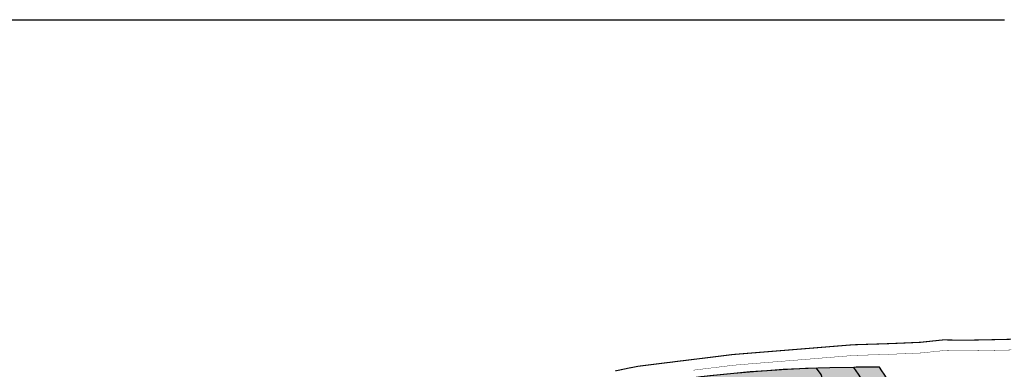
# Model space of a CAD drawing. Header units: millimetres. Extents: x -1402 to -179, y -280 to 6164.
# Tile 182 of 212: x -798 to -521, y 4655 to 4753. Entities that reach past the tile are written whole.
import ezdxf

# ---------------------------------------------------------------- set-up
doc = ezdxf.new("R2010")
doc.units = ezdxf.units.MM
doc.linetypes.add('AJN-Limite', pattern=[1.25, 0.5, -0.25, 0, -0.25, 0, -0.25])
doc.linetypes.add('DASH', pattern=[0.35, 0.25, -0.1])
doc.layers.get('0').update_dxf_attribs({"linetype": 'CONTINUOUS'})
doc.layers.add('AJN-2-SBT-V', color=51, linetype='CONTINUOUS')
doc.layers.add('AJN-8-254-H', color=254, linetype='CONTINUOUS')
doc.layers.add('GEO-1-LIM-V', color=10, linetype='AJN-Limite', lineweight=25)

msp = doc.modelspace()

# ---------------------------------------------------------------- hatches: boundary and pattern name
at = {"layer": 'AJN-8-254-H'}
h = msp.add_hatch(color=255, dxfattribs=at)
h.dxf.hatch_style = 1
h.paths.add_polyline_path([(-563.56, 4655.44, 0.006777), (-574.05, 4655.23), (-572.7, 4653.43), (-567.56, 4636.78, -0.032008), (-555.74, 4638.44, 0.106766)])
h.paths.add_polyline_path([(-556.37, 4655.45), (-560.77, 4655.45, 0.001802), (-563.56, 4655.44, -0.106766), (-555.74, 4638.44, -0.032965), (-548.54, 4638.4, 0.107066)])
h.paths.add_polyline_path([(-555.74, 4638.44, 0.032008), (-567.56, 4636.78), (-567.1, 4635.28, 0.010904), (-560.51, 4635.68, -0.00076), (-554.3, 4636.18, -0.000782), (-547.92, 4636.69, -0.03835), (-548.54, 4638.4, 0.032976)])
h.paths.add_polyline_path([(-572.7, 4653.43), (-574.05, 4655.23, 0.096548), (-718.33, 4621.93), (-708.26, 4604.72), (-689.3, 4612.9, -0.044323), (-654.14, 4623.93), (-628.21, 4629.49, -0.041971), (-614.17, 4631.17, 0.037092), (-591.99, 4633.08), (-579.22, 4634.85, -0.050284), (-570.53, 4635.18, 0.005676), (-567.1, 4635.28)])
h.paths.add_polyline_path([(-591.99, 4633.08, -0.002865), (-593.69, 4632.82, 0.033008), (-575, 4635.17, 0.007398), (-570.53, 4635.18, 0.050284), (-579.22, 4634.85)], flags=17)
h.paths.add_polyline_path([(-628.21, 4629.49), (-639.15, 4627.14, -0.000118), (-639.44, 4627.05, 0.00299), (-630.71, 4628.65, 0.065305), (-626.05, 4629.1, -0.022173), (-614.92, 4631.14, 0.039732)], flags=17)
h.paths.add_polyline_path([(-718.33, 4621.93, 0.008435), (-730.16, 4616.41), (-720.59, 4600.04, 0.012284), (-749.79, 4584.99, 0.376855), (-762.2, 4597.78), (-762.65, 4598.63, 0.003821), (-767.67, 4595.5), (-766.15, 4594.71, -0.607479), (-750.25, 4580.88, -0.006356), (-735.36, 4591.62, -0.067918), (-729.35, 4594.72, 0.025046), (-675.85, 4616.77, -0.063557), (-658.68, 4622.1, 0.046928), (-647.79, 4624.39, 0.003401), (-639.44, 4627.05, 0.000118), (-639.15, 4627.14), (-654.14, 4623.93, 0.044323), (-689.3, 4612.9), (-708.26, 4604.72)])
h.paths.add_polyline_path([(-730.16, 4616.41, 0.023937), (-762.65, 4598.63), (-762.2, 4597.78, -0.376855), (-749.79, 4584.99, -0.012284), (-720.59, 4600.04)], flags=17)
h.paths.add_polyline_path([(-718.67, 4597.71, 0.016084), (-708.01, 4602.76, -0.009863), (-729.35, 4594.72, 0.067918), (-735.36, 4591.62, 0.005243), (-747.66, 4582.79, -0.013753), (-747.73, 4582.06, -0.031979)], flags=17)

# ---------------------------------------------------------------- linework, layer by layer
msp.add_line((-979.38, 4753.01), (-521.23, 4753.01))
at = {"layer": 'AJN-2-SBT-V', "flags": 128}
for points in [[(-567.56, 4636.78, -0.032008), (-555.74, 4638.44, 0.106766), (-563.56, 4655.44, 0.140121), (-767.67, 4595.5), (-766.15, 4594.71, -0.607479), (-750.25, 4580.88, -0.006356), (-735.36, 4591.62, -0.067918), (-729.35, 4594.72, 0.025046), (-675.85, 4616.77, -0.063557), (-658.68, 4622.1, 0.046928), (-647.79, 4624.39, 0.003519), (-639.15, 4627.14, 0.003519)], [(-555.74, 4638.44, -0.032965), (-548.54, 4638.4, 0.107066), (-556.37, 4655.45), (-560.77, 4655.45, 0.001802), (-563.56, 4655.44)]]:
    msp.add_lwpolyline(points, format="xyb", dxfattribs=at)
msp.add_lwpolyline([(-689.3, 4612.9, -0.044323), (-654.14, 4623.93), (-628.21, 4629.49, -0.041971), (-614.17, 4631.17, 0.037092), (-591.99, 4633.08), (-579.22, 4634.85, -0.050284), (-570.53, 4635.18, 0.005676), (-567.1, 4635.28), (-572.7, 4653.43), (-574.05, 4655.23, 0.096548), (-718.33, 4621.93), (-708.26, 4604.72)], format="xyb", close=True, dxfattribs=at)
at = {"layer": 'GEO-1-LIM-V', "linetype": 'Continuous', "ltscale": 25, "const_width": 0.3}
msp.add_lwpolyline([(-519.4, 4663.32), (-522.87, 4663.24), (-528.03, 4663.13), (-532.62, 4663.06), (-538.47, 4663.14), (-544.79, 4662.47), (-548.88, 4662.29), (-550.73, 4662.21), (-554.58, 4662.06), (-560.11, 4661.89), (-563.87, 4661.77), (-568.03, 4661.43), (-571.84, 4661.12), (-577.59, 4660.65), (-585.28, 4660.03), (-589.11, 4659.72), (-592.95, 4659.41), (-597.65, 4659.03), (-601.41, 4658.56), (-605.18, 4658.09), (-608.98, 4657.62), (-610.92, 4657.38), (-612.8, 4657.16), (-614.72, 4656.91), (-616.62, 4656.68), (-618.53, 4656.44), (-620.44, 4656.2), (-624.25, 4655.73), (-624.7, 4655.63), (-626.9, 4655.21), (-628.72, 4654.82), (-630.63, 4654.42)], dxfattribs=at)
at = {"layer": 'GEO-1-LIM-V', "linetype": 'DASH', "ltscale": 5, "const_width": 0.1}
msp.add_lwpolyline([(-519.33, 4660.32), (-522.81, 4660.24), (-527.98, 4660.13), (-532.62, 4660.05), (-538.33, 4660.14), (-544.56, 4659.48), (-548.76, 4659.29), (-550.61, 4659.22), (-554.48, 4659.06), (-560.01, 4658.89), (-563.7, 4658.77), (-567.79, 4658.44), (-571.6, 4658.13), (-577.34, 4657.66), (-585.04, 4657.04), (-588.86, 4656.73), (-592.7, 4656.42), (-597.34, 4656.04), (-601.04, 4655.58), (-604.81, 4655.12), (-608.61, 4654.65)], dxfattribs=at)

doc.saveas('drawing.dxf')
